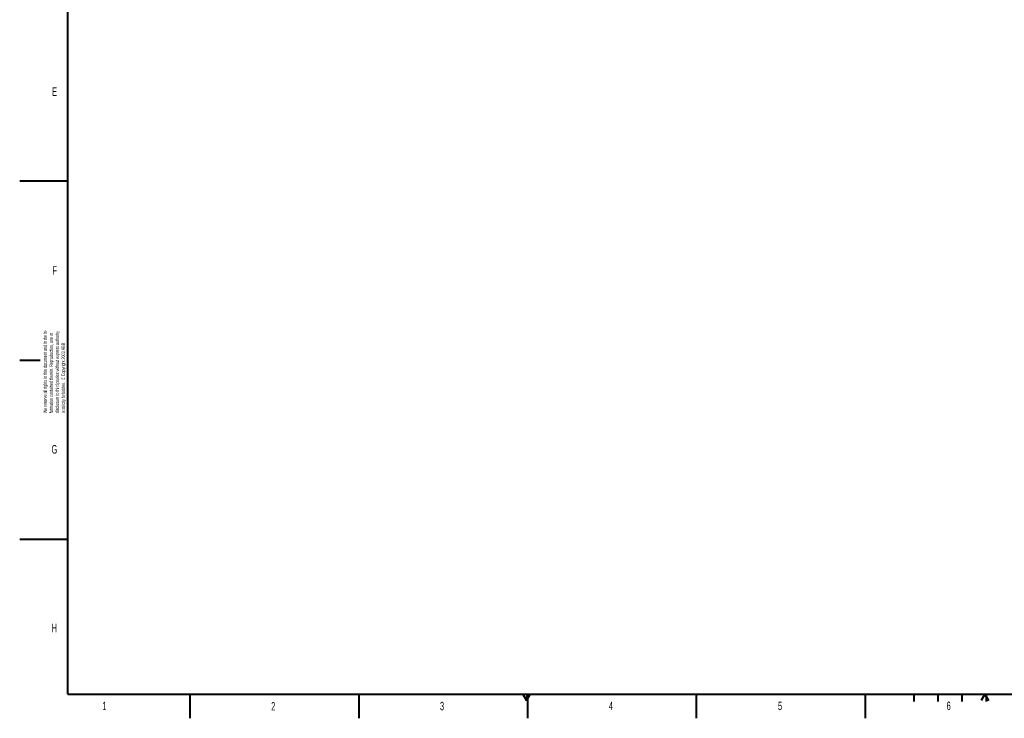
# Model space of a CAD drawing. Header units: millimetres. Extents: x 0 to 841, y 0 to 594.
# Tile 1 of 17: x 0 to 408, y 0 to 290. Entities that reach past the tile are written whole.
import ezdxf

# ---------------------------------------------------------------- set-up
doc = ezdxf.new("R2010")
doc.units = ezdxf.units.MM
doc.styles.add('SLDTEXTSTYLE0', font='TXT', dxfattribs={"width": 0.605})

# ---------------------------------------------------------------- blocks, each defined once
blk = doc.blocks.new('SW_NOTE_0')
at = {"color": 0, "linetype": 'Continuous', "lineweight": 0, "char_height": 1.5, "attachment_point": 1, "rotation": 90, "style": 'SLDTEXTSTYLE0'}
for s, insert in [('disclosure to third parties without express authority', (3.07, 0)), ('We reserve all rights in this document and in the in-', (-1.93, 0)), ('formation contained therein. Reproduction, use or', (0.57, 0)), ('is strictly forbidden.  © Copyright 2003 ABB', (5.57, 0))]:
    blk.add_mtext(s, dxfattribs=dict(at, insert=insert))

msp = doc.modelspace()

# ---------------------------------------------------------------- linework, layer by layer
at = {"color": 7, "linetype": 'Continuous', "lineweight": 40}
for p, q in [((20, 10), (20, 584)), ((0, 222.75), (20, 222.75)), ((0, 148.5), (8.5, 148.5)), ((0, 74.25), (20, 74.25)), ((20, 10), (831, 10)), ((70.5, 10), (70.5, 0)), ((140.5, 10), (140.5, 0)), ((208.5, 10), (210, 7.4)), ((210, 7.4), (211.5, 10)), ((210.5, 10), (210.5, 0)), ((280.5, 0), (280.5, 10)), ((350.5, 0), (350.5, 10)), ((370.5, 10), (370.5, 7)), ((380.5, 10), (380.5, 7)), ((390.5, 10), (390.5, 7)), ((400, 10), (398.5, 7.4)), ((400, 10), (401.5, 7.4)), ((400.5, 10), (400.5, 7))]:
    msp.add_line(p, q, dxfattribs=at)
at = {"color": 7, "linetype": 'Continuous', "lineweight": 15}
msp.add_line((210, 7.4), (210, 10), dxfattribs=at)

# ---------------------------------------------------------------- block references
at = {"color": 7, "linetype": 'Continuous', "lineweight": 0}
msp.add_blockref('SW_NOTE_0', (11.71, 126.47), dxfattribs=at)

# ---------------------------------------------------------------- texts
at = {"color": 7, "linetype": 'Continuous', "lineweight": 0, "char_height": 3.5, "attachment_point": 1, "style": 'SLDTEXTSTYLE0'}
for s, insert in [('E', (13.42, 261.5)), ('F', (13.56, 187.4)), ('G', (13.19, 113.25)), ('H', (13.26, 39.17)), ('1', (34.27, 6.89)), ('2', (104.24, 6.75)), ('3', (174.19, 6.82)), ('4', (244.17, 6.94)), ('5', (314.26, 6.91)), ('6', (384.15, 6.92))]:
    msp.add_mtext(s, dxfattribs=dict(at, insert=insert))

doc.saveas('drawing.dxf')
